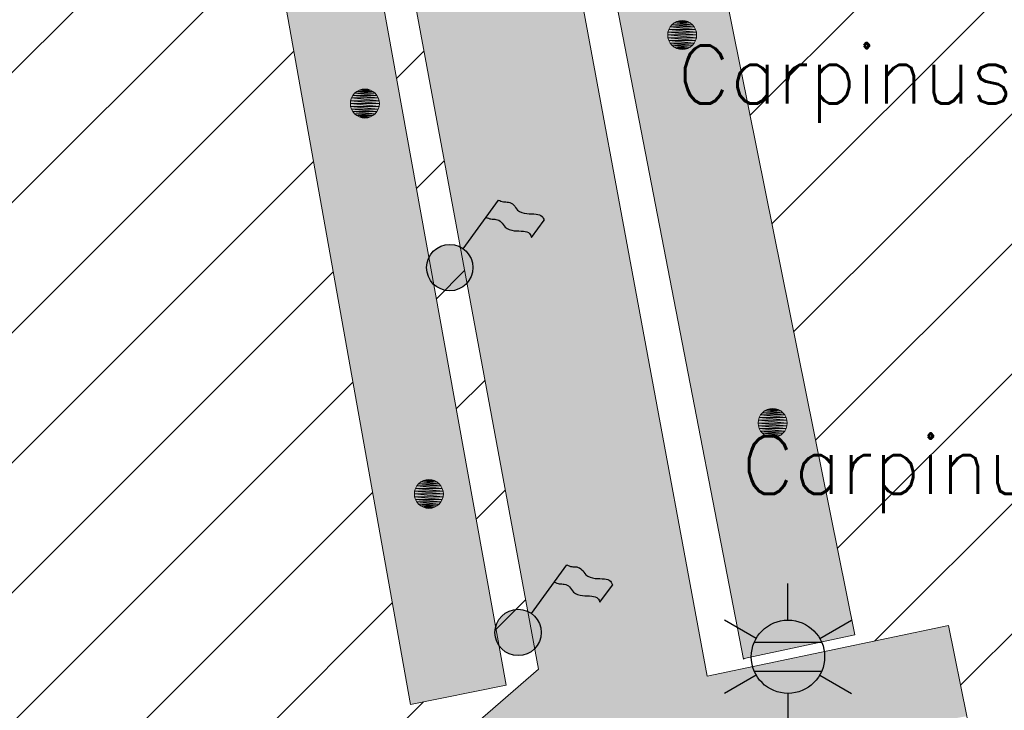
# Model space of a CAD drawing. Header units: metres. Extents: x 102852 to 106916, y 385458 to 392749.
# Tile 45 of 68: x 104610 to 104627, y 386303 to 386315. Entities that reach past the tile are written whole.
import ezdxf
from ezdxf.enums import TextEntityAlignment as Align

# ---------------------------------------------------------------- set-up
doc = ezdxf.new("R2010")
doc.units = ezdxf.units.M
for name, color, linetype, lineweight in [('0-GRAS OM SPORTVELDEN', 2, 'Continuous', 30), ('0-HAAG', 82, 'Continuous', 30), ('0-VERHARDING', 5, 'Continuous', 30), ('B-WE-GR-STRUIK-G', 90, 'Continuous', 13), ('B-WE-IE-MEUBILAIR_WEGMEUBILAIR-S', 7, 'Continuous', 30), ('B-WE-IE-OV-LICHTMAST-S', 40, 'Continuous', 30), ('B-WE-VH-KANTVERHARDING-G', 60, 'Continuous', 13), ('Bomen', 84, 'Continuous', 0), ('Boomsoort', 10, 'Continuous', 0)]:
    doc.layers.add(name, color=color, linetype=linetype, lineweight=lineweight)
doc.styles.add('NLCS-ISO', font='NLCS-ISO.ttf')
doc.styles.add('Style-txt', font='txt.shx')

# ---------------------------------------------------------------- blocks, each defined once
blk = doc.blocks.new('B-SIE-WEG_LICHTMAST-SO_2')
at = {"ltscale": 0.1}
for p, q in [((0, 1.266), (0, 2.531)), ((-1.096, 0.633), (-2.192, 1.266)), ((1.096, 0.633), (2.192, 1.266)), ((-1.096, -0.633), (-2.192, -1.266)), ((1.096, -0.633), (2.192, -1.266)), ((0, -1.266), (0, -2.531))]:
    blk.add_line(p, q, dxfattribs=at)
at = {"flags": 128}
for points in [[(-1.163, 0.5), (1.163, 0.5)], [(-1.163, -0.5), (1.163, -0.5)]]:
    blk.add_lwpolyline(points, dxfattribs=at)
at = {"ltscale": 0.1}
blk.add_circle((0, 0), 1.266, dxfattribs=at)
at = {"style": 'NLCS-ISO'}
blk.add_attdef('TYPE', text='', height=1.8, dxfattribs=at).set_placement((0, 2.531), align=Align.BOTTOM_CENTER)
blk = doc.blocks.new('SIE-WEG_VLAGGEMAST')
blk.add_hatch(color=256).paths.add_polyline_path([(0.8, 0, 1), (-0.8, 0, 1)])
for p, q in [((0.465, 0.651), (1.688, 2.332)), ((2.824, 1.044), (3.255, 1.637))]:
    blk.add_line(p, q)
blk.add_circle((0, 0), 0.8)
for points in [[(1.688, 2.332), (1.851, 2.273), (2.027, 2.261), (2.205, 2.167), (2.343, 1.989), (2.657, 1.869), (2.979, 1.849), (3.187, 1.769), (3.255, 1.637)], [(1.257, 1.739), (1.42, 1.68), (1.596, 1.668), (1.774, 1.574), (1.912, 1.396), (2.226, 1.276), (2.548, 1.256), (2.756, 1.176), (2.824, 1.044)]]:
    blk.add_spline(points, degree=3)
blk = doc.blocks.new('MPOLYGON_530')
at = {"layer": 'Bomen', "flags": 128}
for points in [[(104617.379, 386307.106), (104617.332, 386307.092), (104617.523, 386307.092)], [(104617.428, 386307.111), (104617.379, 386307.106), (104617.476, 386307.106)], [(104617.379, 386307.106), (104617.476, 386307.106), (104617.523, 386307.092)], [(104617.197, 386306.957), (104617.182, 386306.91), (104617.673, 386306.91)], [(104617.22, 386307), (104617.197, 386306.957), (104617.659, 386306.957)], [(104617.197, 386306.957), (104617.659, 386306.957), (104617.673, 386306.91)], [(104617.251, 386307.038), (104617.22, 386307), (104617.635, 386307)], [(104617.22, 386307), (104617.635, 386307), (104617.659, 386306.957)], [(104617.289, 386307.069), (104617.251, 386307.038), (104617.604, 386307.038)], [(104617.251, 386307.038), (104617.604, 386307.038), (104617.635, 386307)], [(104617.332, 386307.092), (104617.289, 386307.069), (104617.566, 386307.069)], [(104617.289, 386307.069), (104617.566, 386307.069), (104617.604, 386307.038)], [(104617.332, 386307.092), (104617.523, 386307.092), (104617.566, 386307.069)], [(104617.182, 386306.91), (104617.178, 386306.861), (104617.678, 386306.861)], [(104617.178, 386306.861), (104617.182, 386306.812), (104617.673, 386306.812)], [(104617.178, 386306.861), (104617.678, 386306.861), (104617.673, 386306.812)], [(104617.182, 386306.91), (104617.673, 386306.91), (104617.678, 386306.861)], [(104617.182, 386306.812), (104617.197, 386306.766), (104617.659, 386306.766)], [(104617.182, 386306.812), (104617.673, 386306.812), (104617.659, 386306.766)], [(104617.197, 386306.766), (104617.22, 386306.722), (104617.635, 386306.722)], [(104617.197, 386306.766), (104617.659, 386306.766), (104617.635, 386306.722)], [(104617.22, 386306.722), (104617.251, 386306.684), (104617.604, 386306.684)], [(104617.22, 386306.722), (104617.635, 386306.722), (104617.604, 386306.684)], [(104617.251, 386306.684), (104617.289, 386306.653), (104617.566, 386306.653)], [(104617.251, 386306.684), (104617.604, 386306.684), (104617.566, 386306.653)], [(104617.289, 386306.653), (104617.332, 386306.63), (104617.523, 386306.63)], [(104617.289, 386306.653), (104617.566, 386306.653), (104617.523, 386306.63)], [(104617.332, 386306.63), (104617.379, 386306.616), (104617.476, 386306.616)], [(104617.332, 386306.63), (104617.523, 386306.63), (104617.476, 386306.616)], [(104617.379, 386306.616), (104617.476, 386306.616), (104617.428, 386306.611)]]:
    blk.add_lwpolyline(points, close=True, dxfattribs=at)
at = {"layer": 'Bomen', "color": 74, "true_color": 0x55aa00, "flags": 128}
for points in [[(104617.332, 386307.092), (104617.379, 386307.106)], [(104617.379, 386307.106), (104617.428, 386307.111)], [(104617.428, 386307.111), (104617.476, 386307.106)], [(104617.476, 386307.106), (104617.523, 386307.092)], [(104617.182, 386306.91), (104617.197, 386306.957)], [(104617.197, 386306.957), (104617.22, 386307)], [(104617.22, 386307), (104617.251, 386307.038)], [(104617.251, 386307.038), (104617.289, 386307.069)], [(104617.289, 386307.069), (104617.332, 386307.092)], [(104617.523, 386307.092), (104617.566, 386307.069)], [(104617.566, 386307.069), (104617.604, 386307.038)], [(104617.604, 386307.038), (104617.635, 386307)], [(104617.635, 386307), (104617.659, 386306.957)], [(104617.659, 386306.957), (104617.673, 386306.91)], [(104617.178, 386306.861), (104617.182, 386306.91)], [(104617.182, 386306.812), (104617.178, 386306.861)], [(104617.197, 386306.766), (104617.182, 386306.812)], [(104617.22, 386306.722), (104617.197, 386306.766)], [(104617.659, 386306.766), (104617.635, 386306.722)], [(104617.673, 386306.812), (104617.659, 386306.766)], [(104617.673, 386306.91), (104617.678, 386306.861)], [(104617.678, 386306.861), (104617.673, 386306.812)], [(104617.251, 386306.684), (104617.22, 386306.722)], [(104617.289, 386306.653), (104617.251, 386306.684)], [(104617.332, 386306.63), (104617.289, 386306.653)], [(104617.379, 386306.616), (104617.332, 386306.63)], [(104617.428, 386306.611), (104617.379, 386306.616)], [(104617.476, 386306.616), (104617.428, 386306.611)], [(104617.523, 386306.63), (104617.476, 386306.616)], [(104617.566, 386306.653), (104617.523, 386306.63)], [(104617.604, 386306.684), (104617.566, 386306.653)], [(104617.635, 386306.722), (104617.604, 386306.684)]]:
    blk.add_lwpolyline(points, dxfattribs=at)
at = {"layer": 'Bomen'}
for points in [[(104617.379, 386307.106), (104617.332, 386307.092), (104617.523, 386307.092)], [(104617.428, 386307.111), (104617.379, 386307.106), (104617.476, 386307.106)], [(104617.379, 386307.106), (104617.476, 386307.106), (104617.523, 386307.092)], [(104617.197, 386306.957), (104617.182, 386306.91), (104617.673, 386306.91)], [(104617.22, 386307), (104617.197, 386306.957), (104617.659, 386306.957)], [(104617.197, 386306.957), (104617.659, 386306.957), (104617.673, 386306.91)], [(104617.251, 386307.038), (104617.22, 386307), (104617.635, 386307)], [(104617.22, 386307), (104617.635, 386307), (104617.659, 386306.957)], [(104617.289, 386307.069), (104617.251, 386307.038), (104617.604, 386307.038)], [(104617.251, 386307.038), (104617.604, 386307.038), (104617.635, 386307)], [(104617.332, 386307.092), (104617.289, 386307.069), (104617.566, 386307.069)], [(104617.289, 386307.069), (104617.566, 386307.069), (104617.604, 386307.038)], [(104617.332, 386307.092), (104617.523, 386307.092), (104617.566, 386307.069)], [(104617.182, 386306.91), (104617.178, 386306.861), (104617.678, 386306.861)], [(104617.182, 386306.91), (104617.673, 386306.91), (104617.678, 386306.861)]]:
    blk.add_solid(points, dxfattribs=at)
at = {"layer": 'Bomen', "extrusion": (0, 0, -1)}
for points in [[(-104617.178, 386306.861), (-104617.182, 386306.812), (-104617.673, 386306.812)], [(-104617.178, 386306.861), (-104617.678, 386306.861), (-104617.673, 386306.812)], [(-104617.182, 386306.812), (-104617.197, 386306.766), (-104617.659, 386306.766)], [(-104617.182, 386306.812), (-104617.673, 386306.812), (-104617.659, 386306.766)], [(-104617.197, 386306.766), (-104617.22, 386306.722), (-104617.635, 386306.722)], [(-104617.197, 386306.766), (-104617.659, 386306.766), (-104617.635, 386306.722)], [(-104617.22, 386306.722), (-104617.251, 386306.684), (-104617.604, 386306.684)], [(-104617.22, 386306.722), (-104617.635, 386306.722), (-104617.604, 386306.684)], [(-104617.251, 386306.684), (-104617.289, 386306.653), (-104617.566, 386306.653)], [(-104617.251, 386306.684), (-104617.604, 386306.684), (-104617.566, 386306.653)], [(-104617.289, 386306.653), (-104617.332, 386306.63), (-104617.523, 386306.63)], [(-104617.289, 386306.653), (-104617.566, 386306.653), (-104617.523, 386306.63)], [(-104617.332, 386306.63), (-104617.379, 386306.616), (-104617.476, 386306.616)], [(-104617.332, 386306.63), (-104617.523, 386306.63), (-104617.476, 386306.616)], [(-104617.379, 386306.616), (-104617.476, 386306.616), (-104617.428, 386306.611)]]:
    blk.add_solid(points, dxfattribs=at)
blk = doc.blocks.new('MPOLYGON_608')
at = {"layer": 'Bomen', "flags": 128}
for points in [[(104616.115, 386313.74), (104616.092, 386313.697), (104616.554, 386313.697)], [(104616.146, 386313.778), (104616.115, 386313.74), (104616.531, 386313.74)], [(104616.115, 386313.74), (104616.531, 386313.74), (104616.554, 386313.697)], [(104616.184, 386313.809), (104616.146, 386313.778), (104616.5, 386313.778)], [(104616.146, 386313.778), (104616.5, 386313.778), (104616.531, 386313.74)], [(104616.227, 386313.832), (104616.184, 386313.809), (104616.462, 386313.809)], [(104616.184, 386313.809), (104616.462, 386313.809), (104616.5, 386313.778)], [(104616.274, 386313.847), (104616.227, 386313.832), (104616.419, 386313.832)], [(104616.227, 386313.832), (104616.419, 386313.832), (104616.462, 386313.809)], [(104616.323, 386313.851), (104616.274, 386313.847), (104616.372, 386313.847)], [(104616.274, 386313.847), (104616.372, 386313.847), (104616.419, 386313.832)], [(104616.078, 386313.65), (104616.073, 386313.601), (104616.573, 386313.601)], [(104616.073, 386313.601), (104616.078, 386313.553), (104616.568, 386313.553)], [(104616.073, 386313.601), (104616.573, 386313.601), (104616.568, 386313.553)], [(104616.092, 386313.697), (104616.078, 386313.65), (104616.568, 386313.65)], [(104616.078, 386313.65), (104616.568, 386313.65), (104616.573, 386313.601)], [(104616.092, 386313.697), (104616.554, 386313.697), (104616.568, 386313.65)], [(104616.078, 386313.553), (104616.092, 386313.506), (104616.554, 386313.506)], [(104616.078, 386313.553), (104616.568, 386313.553), (104616.554, 386313.506)], [(104616.092, 386313.506), (104616.115, 386313.462), (104616.531, 386313.462)], [(104616.092, 386313.506), (104616.554, 386313.506), (104616.531, 386313.462)], [(104616.115, 386313.462), (104616.146, 386313.425), (104616.5, 386313.425)], [(104616.115, 386313.462), (104616.531, 386313.462), (104616.5, 386313.425)], [(104616.146, 386313.425), (104616.184, 386313.394), (104616.462, 386313.394)], [(104616.146, 386313.425), (104616.5, 386313.425), (104616.462, 386313.394)], [(104616.184, 386313.394), (104616.227, 386313.37), (104616.419, 386313.37)], [(104616.184, 386313.394), (104616.462, 386313.394), (104616.419, 386313.37)], [(104616.227, 386313.37), (104616.274, 386313.356), (104616.372, 386313.356)], [(104616.227, 386313.37), (104616.419, 386313.37), (104616.372, 386313.356)], [(104616.274, 386313.356), (104616.372, 386313.356), (104616.323, 386313.351)]]:
    blk.add_lwpolyline(points, close=True, dxfattribs=at)
at = {"layer": 'Bomen', "color": 74, "true_color": 0x55aa00, "flags": 128}
for points in [[(104616.092, 386313.697), (104616.115, 386313.74)], [(104616.115, 386313.74), (104616.146, 386313.778)], [(104616.146, 386313.778), (104616.184, 386313.809)], [(104616.184, 386313.809), (104616.227, 386313.832)], [(104616.227, 386313.832), (104616.274, 386313.847)], [(104616.274, 386313.847), (104616.323, 386313.851)], [(104616.323, 386313.851), (104616.372, 386313.847)], [(104616.372, 386313.847), (104616.419, 386313.832)], [(104616.419, 386313.832), (104616.462, 386313.809)], [(104616.462, 386313.809), (104616.5, 386313.778)], [(104616.5, 386313.778), (104616.531, 386313.74)], [(104616.531, 386313.74), (104616.554, 386313.697)], [(104616.073, 386313.601), (104616.078, 386313.65)], [(104616.078, 386313.553), (104616.073, 386313.601)], [(104616.078, 386313.65), (104616.092, 386313.697)], [(104616.554, 386313.697), (104616.568, 386313.65)], [(104616.568, 386313.65), (104616.573, 386313.601)], [(104616.573, 386313.601), (104616.568, 386313.553)], [(104616.092, 386313.506), (104616.078, 386313.553)], [(104616.115, 386313.462), (104616.092, 386313.506)], [(104616.146, 386313.425), (104616.115, 386313.462)], [(104616.184, 386313.394), (104616.146, 386313.425)], [(104616.227, 386313.37), (104616.184, 386313.394)], [(104616.462, 386313.394), (104616.419, 386313.37)], [(104616.5, 386313.425), (104616.462, 386313.394)], [(104616.531, 386313.462), (104616.5, 386313.425)], [(104616.554, 386313.506), (104616.531, 386313.462)], [(104616.568, 386313.553), (104616.554, 386313.506)], [(104616.274, 386313.356), (104616.227, 386313.37)], [(104616.323, 386313.351), (104616.274, 386313.356)], [(104616.372, 386313.356), (104616.323, 386313.351)], [(104616.419, 386313.37), (104616.372, 386313.356)]]:
    blk.add_lwpolyline(points, dxfattribs=at)
at = {"layer": 'Bomen'}
for points in [[(104616.115, 386313.74), (104616.092, 386313.697), (104616.554, 386313.697)], [(104616.146, 386313.778), (104616.115, 386313.74), (104616.531, 386313.74)], [(104616.115, 386313.74), (104616.531, 386313.74), (104616.554, 386313.697)], [(104616.184, 386313.809), (104616.146, 386313.778), (104616.5, 386313.778)], [(104616.146, 386313.778), (104616.5, 386313.778), (104616.531, 386313.74)], [(104616.227, 386313.832), (104616.184, 386313.809), (104616.462, 386313.809)], [(104616.184, 386313.809), (104616.462, 386313.809), (104616.5, 386313.778)], [(104616.274, 386313.847), (104616.227, 386313.832), (104616.419, 386313.832)], [(104616.227, 386313.832), (104616.419, 386313.832), (104616.462, 386313.809)], [(104616.323, 386313.851), (104616.274, 386313.847), (104616.372, 386313.847)], [(104616.274, 386313.847), (104616.372, 386313.847), (104616.419, 386313.832)], [(104616.078, 386313.65), (104616.073, 386313.601), (104616.573, 386313.601)], [(104616.092, 386313.697), (104616.078, 386313.65), (104616.568, 386313.65)], [(104616.078, 386313.65), (104616.568, 386313.65), (104616.573, 386313.601)], [(104616.092, 386313.697), (104616.554, 386313.697), (104616.568, 386313.65)]]:
    blk.add_solid(points, dxfattribs=at)
at = {"layer": 'Bomen', "extrusion": (0, 0, -1)}
for points in [[(-104616.073, 386313.601), (-104616.078, 386313.553), (-104616.568, 386313.553)], [(-104616.073, 386313.601), (-104616.573, 386313.601), (-104616.568, 386313.553)], [(-104616.078, 386313.553), (-104616.092, 386313.506), (-104616.554, 386313.506)], [(-104616.078, 386313.553), (-104616.568, 386313.553), (-104616.554, 386313.506)], [(-104616.092, 386313.506), (-104616.115, 386313.462), (-104616.531, 386313.462)], [(-104616.092, 386313.506), (-104616.554, 386313.506), (-104616.531, 386313.462)], [(-104616.115, 386313.462), (-104616.146, 386313.425), (-104616.5, 386313.425)], [(-104616.115, 386313.462), (-104616.531, 386313.462), (-104616.5, 386313.425)], [(-104616.146, 386313.425), (-104616.184, 386313.394), (-104616.462, 386313.394)], [(-104616.146, 386313.425), (-104616.5, 386313.425), (-104616.462, 386313.394)], [(-104616.184, 386313.394), (-104616.227, 386313.37), (-104616.419, 386313.37)], [(-104616.184, 386313.394), (-104616.462, 386313.394), (-104616.419, 386313.37)], [(-104616.227, 386313.37), (-104616.274, 386313.356), (-104616.372, 386313.356)], [(-104616.227, 386313.37), (-104616.419, 386313.37), (-104616.372, 386313.356)], [(-104616.274, 386313.356), (-104616.372, 386313.356), (-104616.323, 386313.351)]]:
    blk.add_solid(points, dxfattribs=at)
blk = doc.blocks.new('MPOLYGON_609')
at = {"layer": 'Bomen', "flags": 128}
for points in [[(104621.589, 386314.924), (104621.566, 386314.881), (104622.028, 386314.881)], [(104621.621, 386314.962), (104621.589, 386314.924), (104622.005, 386314.924)], [(104621.589, 386314.924), (104622.005, 386314.924), (104622.028, 386314.881)], [(104621.658, 386314.993), (104621.621, 386314.962), (104621.974, 386314.962)], [(104621.621, 386314.962), (104621.974, 386314.962), (104622.005, 386314.924)], [(104621.702, 386315.016), (104621.658, 386314.993), (104621.936, 386314.993)], [(104621.658, 386314.993), (104621.936, 386314.993), (104621.974, 386314.962)], [(104621.749, 386315.03), (104621.702, 386315.016), (104621.893, 386315.016)], [(104621.702, 386315.016), (104621.893, 386315.016), (104621.936, 386314.993)], [(104621.797, 386315.035), (104621.749, 386315.03), (104621.846, 386315.03)], [(104621.749, 386315.03), (104621.846, 386315.03), (104621.893, 386315.016)], [(104621.552, 386314.834), (104621.547, 386314.785), (104622.047, 386314.785)], [(104621.547, 386314.785), (104621.552, 386314.736), (104622.042, 386314.736)], [(104621.547, 386314.785), (104622.047, 386314.785), (104622.042, 386314.736)], [(104621.566, 386314.881), (104621.552, 386314.834), (104622.042, 386314.834)], [(104621.552, 386314.834), (104622.042, 386314.834), (104622.047, 386314.785)], [(104621.566, 386314.881), (104622.028, 386314.881), (104622.042, 386314.834)], [(104621.552, 386314.736), (104621.566, 386314.689), (104622.028, 386314.689)], [(104621.552, 386314.736), (104622.042, 386314.736), (104622.028, 386314.689)], [(104621.566, 386314.689), (104621.589, 386314.646), (104622.005, 386314.646)], [(104621.566, 386314.689), (104622.028, 386314.689), (104622.005, 386314.646)], [(104621.589, 386314.646), (104621.621, 386314.608), (104621.974, 386314.608)], [(104621.589, 386314.646), (104622.005, 386314.646), (104621.974, 386314.608)], [(104621.621, 386314.608), (104621.658, 386314.577), (104621.936, 386314.577)], [(104621.621, 386314.608), (104621.974, 386314.608), (104621.936, 386314.577)], [(104621.658, 386314.577), (104621.702, 386314.554), (104621.893, 386314.554)], [(104621.658, 386314.577), (104621.936, 386314.577), (104621.893, 386314.554)], [(104621.702, 386314.554), (104621.749, 386314.54), (104621.846, 386314.54)], [(104621.702, 386314.554), (104621.893, 386314.554), (104621.846, 386314.54)], [(104621.749, 386314.54), (104621.846, 386314.54), (104621.797, 386314.535)]]:
    blk.add_lwpolyline(points, close=True, dxfattribs=at)
at = {"layer": 'Bomen', "color": 74, "true_color": 0x55aa00, "flags": 128}
for points in [[(104621.566, 386314.881), (104621.589, 386314.924)], [(104621.589, 386314.924), (104621.621, 386314.962)], [(104621.621, 386314.962), (104621.658, 386314.993)], [(104621.658, 386314.993), (104621.702, 386315.016)], [(104621.702, 386315.016), (104621.749, 386315.03)], [(104621.749, 386315.03), (104621.797, 386315.035)], [(104621.797, 386315.035), (104621.846, 386315.03)], [(104621.846, 386315.03), (104621.893, 386315.016)], [(104621.893, 386315.016), (104621.936, 386314.993)], [(104621.936, 386314.993), (104621.974, 386314.962)], [(104621.974, 386314.962), (104622.005, 386314.924)], [(104622.005, 386314.924), (104622.028, 386314.881)], [(104621.547, 386314.785), (104621.552, 386314.834)], [(104621.552, 386314.736), (104621.547, 386314.785)], [(104621.552, 386314.834), (104621.566, 386314.881)], [(104622.028, 386314.881), (104622.042, 386314.834)], [(104622.042, 386314.834), (104622.047, 386314.785)], [(104622.047, 386314.785), (104622.042, 386314.736)], [(104621.566, 386314.689), (104621.552, 386314.736)], [(104621.589, 386314.646), (104621.566, 386314.689)], [(104621.621, 386314.608), (104621.589, 386314.646)], [(104621.658, 386314.577), (104621.621, 386314.608)], [(104621.702, 386314.554), (104621.658, 386314.577)], [(104621.936, 386314.577), (104621.893, 386314.554)], [(104621.974, 386314.608), (104621.936, 386314.577)], [(104622.005, 386314.646), (104621.974, 386314.608)], [(104622.028, 386314.689), (104622.005, 386314.646)], [(104622.042, 386314.736), (104622.028, 386314.689)], [(104621.749, 386314.54), (104621.702, 386314.554)], [(104621.797, 386314.535), (104621.749, 386314.54)], [(104621.846, 386314.54), (104621.797, 386314.535)], [(104621.893, 386314.554), (104621.846, 386314.54)]]:
    blk.add_lwpolyline(points, dxfattribs=at)
at = {"layer": 'Bomen'}
for points in [[(104621.589, 386314.924), (104621.566, 386314.881), (104622.028, 386314.881)], [(104621.621, 386314.962), (104621.589, 386314.924), (104622.005, 386314.924)], [(104621.589, 386314.924), (104622.005, 386314.924), (104622.028, 386314.881)], [(104621.658, 386314.993), (104621.621, 386314.962), (104621.974, 386314.962)], [(104621.621, 386314.962), (104621.974, 386314.962), (104622.005, 386314.924)], [(104621.702, 386315.016), (104621.658, 386314.993), (104621.936, 386314.993)], [(104621.658, 386314.993), (104621.936, 386314.993), (104621.974, 386314.962)], [(104621.749, 386315.03), (104621.702, 386315.016), (104621.893, 386315.016)], [(104621.702, 386315.016), (104621.893, 386315.016), (104621.936, 386314.993)], [(104621.797, 386315.035), (104621.749, 386315.03), (104621.846, 386315.03)], [(104621.749, 386315.03), (104621.846, 386315.03), (104621.893, 386315.016)], [(104621.552, 386314.834), (104621.547, 386314.785), (104622.047, 386314.785)], [(104621.566, 386314.881), (104621.552, 386314.834), (104622.042, 386314.834)], [(104621.552, 386314.834), (104622.042, 386314.834), (104622.047, 386314.785)], [(104621.566, 386314.881), (104622.028, 386314.881), (104622.042, 386314.834)]]:
    blk.add_solid(points, dxfattribs=at)
at = {"layer": 'Bomen', "extrusion": (0, 0, -1)}
for points in [[(-104621.547, 386314.785), (-104621.552, 386314.736), (-104622.042, 386314.736)], [(-104621.547, 386314.785), (-104622.047, 386314.785), (-104622.042, 386314.736)], [(-104621.552, 386314.736), (-104621.566, 386314.689), (-104622.028, 386314.689)], [(-104621.552, 386314.736), (-104622.042, 386314.736), (-104622.028, 386314.689)], [(-104621.566, 386314.689), (-104621.589, 386314.646), (-104622.005, 386314.646)], [(-104621.566, 386314.689), (-104622.028, 386314.689), (-104622.005, 386314.646)], [(-104621.589, 386314.646), (-104621.621, 386314.608), (-104621.974, 386314.608)], [(-104621.589, 386314.646), (-104622.005, 386314.646), (-104621.974, 386314.608)], [(-104621.621, 386314.608), (-104621.658, 386314.577), (-104621.936, 386314.577)], [(-104621.621, 386314.608), (-104621.974, 386314.608), (-104621.936, 386314.577)], [(-104621.658, 386314.577), (-104621.702, 386314.554), (-104621.893, 386314.554)], [(-104621.658, 386314.577), (-104621.936, 386314.577), (-104621.893, 386314.554)], [(-104621.702, 386314.554), (-104621.749, 386314.54), (-104621.846, 386314.54)], [(-104621.702, 386314.554), (-104621.893, 386314.554), (-104621.846, 386314.54)], [(-104621.749, 386314.54), (-104621.846, 386314.54), (-104621.797, 386314.535)]]:
    blk.add_solid(points, dxfattribs=at)
blk = doc.blocks.new('MPOLYGON_610')
at = {"layer": 'Bomen', "flags": 128}
for points in [[(104623.219, 386308.293), (104623.181, 386308.262), (104623.535, 386308.262)], [(104623.262, 386308.316), (104623.219, 386308.293), (104623.497, 386308.293)], [(104623.219, 386308.293), (104623.497, 386308.293), (104623.535, 386308.262)], [(104623.309, 386308.33), (104623.262, 386308.316), (104623.454, 386308.316)], [(104623.262, 386308.316), (104623.454, 386308.316), (104623.497, 386308.293)], [(104623.358, 386308.335), (104623.309, 386308.33), (104623.407, 386308.33)], [(104623.309, 386308.33), (104623.407, 386308.33), (104623.454, 386308.316)], [(104623.113, 386308.134), (104623.108, 386308.085), (104623.608, 386308.085)], [(104623.127, 386308.18), (104623.113, 386308.134), (104623.603, 386308.134)], [(104623.113, 386308.134), (104623.603, 386308.134), (104623.608, 386308.085)], [(104623.15, 386308.224), (104623.127, 386308.18), (104623.589, 386308.18)], [(104623.127, 386308.18), (104623.589, 386308.18), (104623.603, 386308.134)], [(104623.181, 386308.262), (104623.15, 386308.224), (104623.566, 386308.224)], [(104623.15, 386308.224), (104623.566, 386308.224), (104623.589, 386308.18)], [(104623.181, 386308.262), (104623.535, 386308.262), (104623.566, 386308.224)], [(104623.108, 386308.085), (104623.113, 386308.036), (104623.603, 386308.036)], [(104623.108, 386308.085), (104623.608, 386308.085), (104623.603, 386308.036)], [(104623.113, 386308.036), (104623.127, 386307.989), (104623.589, 386307.989)], [(104623.113, 386308.036), (104623.603, 386308.036), (104623.589, 386307.989)], [(104623.127, 386307.989), (104623.15, 386307.946), (104623.566, 386307.946)], [(104623.127, 386307.989), (104623.589, 386307.989), (104623.566, 386307.946)], [(104623.15, 386307.946), (104623.181, 386307.908), (104623.535, 386307.908)], [(104623.15, 386307.946), (104623.566, 386307.946), (104623.535, 386307.908)], [(104623.181, 386307.908), (104623.219, 386307.877), (104623.497, 386307.877)], [(104623.181, 386307.908), (104623.535, 386307.908), (104623.497, 386307.877)], [(104623.219, 386307.877), (104623.262, 386307.854), (104623.454, 386307.854)], [(104623.219, 386307.877), (104623.497, 386307.877), (104623.454, 386307.854)], [(104623.262, 386307.854), (104623.309, 386307.84), (104623.407, 386307.84)], [(104623.262, 386307.854), (104623.454, 386307.854), (104623.407, 386307.84)], [(104623.309, 386307.84), (104623.407, 386307.84), (104623.358, 386307.835)]]:
    blk.add_lwpolyline(points, close=True, dxfattribs=at)
at = {"layer": 'Bomen', "color": 74, "true_color": 0x55aa00, "flags": 128}
for points in [[(104623.181, 386308.262), (104623.219, 386308.293)], [(104623.219, 386308.293), (104623.262, 386308.316)], [(104623.262, 386308.316), (104623.309, 386308.33)], [(104623.309, 386308.33), (104623.358, 386308.335)], [(104623.358, 386308.335), (104623.407, 386308.33)], [(104623.407, 386308.33), (104623.454, 386308.316)], [(104623.454, 386308.316), (104623.497, 386308.293)], [(104623.497, 386308.293), (104623.535, 386308.262)], [(104623.108, 386308.085), (104623.113, 386308.134)], [(104623.113, 386308.134), (104623.127, 386308.18)], [(104623.127, 386308.18), (104623.15, 386308.224)], [(104623.15, 386308.224), (104623.181, 386308.262)], [(104623.535, 386308.262), (104623.566, 386308.224)], [(104623.566, 386308.224), (104623.589, 386308.18)], [(104623.589, 386308.18), (104623.603, 386308.134)], [(104623.603, 386308.134), (104623.608, 386308.085)], [(104623.113, 386308.036), (104623.108, 386308.085)], [(104623.127, 386307.989), (104623.113, 386308.036)], [(104623.15, 386307.946), (104623.127, 386307.989)], [(104623.589, 386307.989), (104623.566, 386307.946)], [(104623.603, 386308.036), (104623.589, 386307.989)], [(104623.608, 386308.085), (104623.603, 386308.036)], [(104623.181, 386307.908), (104623.15, 386307.946)], [(104623.219, 386307.877), (104623.181, 386307.908)], [(104623.262, 386307.854), (104623.219, 386307.877)], [(104623.309, 386307.84), (104623.262, 386307.854)], [(104623.358, 386307.835), (104623.309, 386307.84)], [(104623.407, 386307.84), (104623.358, 386307.835)], [(104623.454, 386307.854), (104623.407, 386307.84)], [(104623.497, 386307.877), (104623.454, 386307.854)], [(104623.535, 386307.908), (104623.497, 386307.877)], [(104623.566, 386307.946), (104623.535, 386307.908)]]:
    blk.add_lwpolyline(points, dxfattribs=at)
at = {"layer": 'Bomen'}
for points in [[(104623.219, 386308.293), (104623.181, 386308.262), (104623.535, 386308.262)], [(104623.262, 386308.316), (104623.219, 386308.293), (104623.497, 386308.293)], [(104623.219, 386308.293), (104623.497, 386308.293), (104623.535, 386308.262)], [(104623.309, 386308.33), (104623.262, 386308.316), (104623.454, 386308.316)], [(104623.262, 386308.316), (104623.454, 386308.316), (104623.497, 386308.293)], [(104623.358, 386308.335), (104623.309, 386308.33), (104623.407, 386308.33)], [(104623.309, 386308.33), (104623.407, 386308.33), (104623.454, 386308.316)], [(104623.113, 386308.134), (104623.108, 386308.085), (104623.608, 386308.085)], [(104623.127, 386308.18), (104623.113, 386308.134), (104623.603, 386308.134)], [(104623.113, 386308.134), (104623.603, 386308.134), (104623.608, 386308.085)], [(104623.15, 386308.224), (104623.127, 386308.18), (104623.589, 386308.18)], [(104623.127, 386308.18), (104623.589, 386308.18), (104623.603, 386308.134)], [(104623.181, 386308.262), (104623.15, 386308.224), (104623.566, 386308.224)], [(104623.15, 386308.224), (104623.566, 386308.224), (104623.589, 386308.18)], [(104623.181, 386308.262), (104623.535, 386308.262), (104623.566, 386308.224)]]:
    blk.add_solid(points, dxfattribs=at)
at = {"layer": 'Bomen', "extrusion": (0, 0, -1)}
for points in [[(-104623.108, 386308.085), (-104623.113, 386308.036), (-104623.603, 386308.036)], [(-104623.108, 386308.085), (-104623.608, 386308.085), (-104623.603, 386308.036)], [(-104623.113, 386308.036), (-104623.127, 386307.989), (-104623.589, 386307.989)], [(-104623.113, 386308.036), (-104623.603, 386308.036), (-104623.589, 386307.989)], [(-104623.127, 386307.989), (-104623.15, 386307.946), (-104623.566, 386307.946)], [(-104623.127, 386307.989), (-104623.589, 386307.989), (-104623.566, 386307.946)], [(-104623.15, 386307.946), (-104623.181, 386307.908), (-104623.535, 386307.908)], [(-104623.15, 386307.946), (-104623.566, 386307.946), (-104623.535, 386307.908)], [(-104623.181, 386307.908), (-104623.219, 386307.877), (-104623.497, 386307.877)], [(-104623.181, 386307.908), (-104623.535, 386307.908), (-104623.497, 386307.877)], [(-104623.219, 386307.877), (-104623.262, 386307.854), (-104623.454, 386307.854)], [(-104623.219, 386307.877), (-104623.497, 386307.877), (-104623.454, 386307.854)], [(-104623.262, 386307.854), (-104623.309, 386307.84), (-104623.407, 386307.84)], [(-104623.262, 386307.854), (-104623.454, 386307.854), (-104623.407, 386307.84)], [(-104623.309, 386307.84), (-104623.407, 386307.84), (-104623.358, 386307.835)]]:
    blk.add_solid(points, dxfattribs=at)

msp = doc.modelspace()

# ---------------------------------------------------------------- hatches: boundary and pattern name
at = {"layer": '0-GRAS OM SPORTVELDEN', "ltscale": 0.2}
h = msp.add_hatch(dxfattribs=at)
h.set_pattern_fill('ANSI31', color=256, scale=0.1, style=0, pattern_type=2)
h.set_pattern_definition([(45, (0.0001, -2e-20), (-1.122532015, 1.122532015), [])])
h.paths.add_polyline_path([(104619.488, 386300.894), (104617.652, 386300.288), (104617.502, 386300.157), (104619.581, 386289.956), (104621.264, 386290.236), (104621.247, 386290.337)], flags=17)
h.paths.add_polyline_path([(104557.247, 386214.543), (104555.442, 386214.935), (104553.73, 386215.629), (104552.161, 386216.604), (104550.781, 386217.831), (104552.019, 386210.717), (104528.482, 386184.038), (104528.455, 386183.938), (104530.486, 386175.135), (104530.88, 386174.045), (104532.1, 386170.641), (104534.504, 386166.088), (104537.31, 386161.945), (104539.961, 386159.918), (104544.683, 386157.74), (104549.448, 386156.066), (104553.504, 386155.407), (104556.628, 386155.983), (104558.928, 386157.469), (104562.25, 386160.578), (104563.42, 386161.783), (104565.633, 386163.492), (104567.861, 386164.791), (104569.908, 386165.507), (104572.419, 386165.771), (104576.253, 386165.57), (104580.316, 386165.349), (104586.226, 386164.913), (104590.978, 386164.572), (104595.3, 386164.329), (104596.59, 386160.217), (104598.518, 386154.429), (104608.633, 386157.538), (104608.3, 386158.621), (104616.694, 386161.244), (104627.633, 386164.579), (104635.788, 386167.129), (104643.916, 386169.54), (104644.019, 386169.245), (104649.315, 386168.762), (104652.746, 386169.712), (104657.921, 386171.026), (104661.665, 386170.595), (104670.177, 386171.463), (104687.459, 386176.939), (104698.239, 386179.646), (104708.52, 386182.898), (104712.077, 386184.804), (104717.329, 386186.1), (104723.233, 386191.094), (104724.615, 386190.53), (104726.555, 386187.927), (104726.69, 386186.856), (104728.791, 386186.85), (104728.195, 386187.814), (104723.035, 386216.097), (104723.258, 386216.294), (104717.942, 386245.277), (104717.449, 386245.209), (104713.823, 386265.411), (104728.055, 386267.938), (104728.576, 386270.771), (104724.981, 386291.15), (104724.513, 386293.919), (104720.809, 386291.521), (104717.746, 386291.349), (104716.632, 386292.004), (104714.389, 386296.35), (104712.249, 386303.881), (104708.254, 386313.042), (104706.534, 386312.462), (104704.171, 386312.716), (104701.309, 386316.197), (104699.228, 386319.799), (104698.398, 386322.942), (104698.511, 386324.932), (104699.439, 386326.147), (104706.229, 386327.629), (104702.869, 386328.011), (104699.763, 386330.963), (104699.346, 386329.98), (104697.939, 386329.455), (104696.532, 386329.623), (104695.103, 386331.308), (104691.58, 386332.037), (104687.031, 386332.689), (104684.41, 386333.009), (104677.492, 386333.005), (104671.521, 386332.808), (104664.236, 386331.939), (104660.846, 386331.794), (104659.078, 386332.035), (104658.298, 386334.163), (104654.263, 386333.646), (104652.54, 386333.403), (104646.779, 386332.606), (104648.982, 386332.637), (104649.372, 386331.308), (104620.271, 386326.782), (104624.808, 386304.255), (104626.392, 386304.589), (104626.706, 386303.023), (104628.473, 386293.179), (104628.423, 386293.173), (104631.096, 386278.671), (104631.233, 386277.935), (104632.063, 386278.074), (104632.07, 386277.973), (104632.481, 386278.019), (104633.013, 386275.276), (104632.589, 386275.211), (104632.606, 386275.134), (104631.783, 386274.985), (104635.397, 386255.604), (104636.281, 386255.703), (104636.321, 386255.549), (104636.643, 386255.626), (104637.162, 386252.923), (104636.817, 386252.859), (104636.809, 386252.762), (104635.967, 386252.55), (104636.142, 386251.61), (104641.272, 386223.539), (104643.237, 386212.575), (104642.187, 386212.378), (104642.798, 386208.809), (104641.119, 386208.47), (104638.937, 386219.309), (104641.098, 386219.744), (104640.476, 386223.387), (104635.515, 386250.543), (104630.302, 386278.562), (104627.655, 386293.02), (104627.597, 386293.013), (104625.821, 386302.863), (104619.038, 386301.493), (104616.605, 386299.377), (104637.859, 386186.261), (104636.566, 386185.994), (104615.422, 386298.405), (104580.881, 386294.064), (104550.723, 386286.423), (104547.944, 386283.728), (104547.321, 386282.502), (104546.94, 386281.181), (104546.815, 386279.811), (104546.949, 386278.443), (104553.415, 386243.828), (104554.541, 386244.055), (104555.72, 386237.614), (104554.924, 386237.468), (104557.756, 386222.506), (104558.575, 386222.691), (104559.773, 386216.223), (104558.604, 386215.983), (104565.256, 386180.773), (104569.235, 386175.804), (104567.962, 386174.803), (104563.711, 386180.181)])
h.paths.add_polyline_path([(104569.66, 386181.657), (104578.662, 386183.328), (104580.572, 386183.7), (104577.579, 386199.749), (104590.208, 386202.154, -0.491164), (104604.192, 386204.778), (104616.946, 386207.149), (104619.968, 386191.083), (104621.783, 386191.39), (104630.879, 386193.124, -0.467531), (104631.471, 386194.047), (104622.378, 386242.456), (104599.783, 386238.156, -0.04693), (104599.939, 386236.488, -0.910346), (104582.209, 386234.82), (104582.177, 386234.814), (104559.582, 386230.488), (104568.666, 386182.226, -0.430584)], flags=17)
h.paths.add_polyline_path([(104577.78, 386268.386), (104591.732, 386271.027, -0.481268)])
h.paths.add_polyline_path([(104635.317, 386206.146), (104637.213, 386206.497), (104639.157, 386195.983), (104637.291, 386195.607)], flags=17)
h.paths.add_polyline_path([(104637.546, 386194.328), (104639.156, 386194.644), (104640.857, 386186.857), (104639.083, 386186.508)], flags=17)
h.paths.add_polyline_path([(104635.063, 386207.561), (104633.263, 386217.596), (104634.882, 386217.975), (104636.886, 386207.888)], flags=17)
h.paths.add_polyline_path([(104632.997, 386219.085), (104630.948, 386229.833), (104632.53, 386230.217), (104634.715, 386219.413)], flags=17)
h.paths.add_polyline_path([(104641.238, 386207.115), (104643.226, 386207.448), (104644.972, 386197.019), (104643.318, 386196.742)], flags=17)
h.paths.add_polyline_path([(104643.581, 386195.53), (104645.202, 386195.914), (104646.271, 386188.982), (104644.987, 386188.661)], flags=17)
h.paths.add_polyline_path([(104630.679, 386231.275), (104628.426, 386241.654), (104630.355, 386242.073), (104632.224, 386231.61)], flags=17)
h.paths.add_polyline_path([(104638.766, 386220.264), (104636.773, 386231.004), (104638.744, 386231.431), (104640.665, 386220.601)], flags=17)
h.paths.add_polyline_path([(104628.248, 386242.948), (104626.345, 386253.51), (104628.159, 386253.847), (104630.113, 386243.345)], flags=17)
h.paths.add_polyline_path([(104636.646, 386232.079), (104634.612, 386242.696), (104636.432, 386243.045), (104638.472, 386232.43)], flags=17)
h.paths.add_polyline_path([(104648.466, 386208.066), (104687.473, 386215.293), (104692.955, 386185.899), (104653.831, 386178.845)], flags=17)
h.paths.add_polyline_path([(104646.842, 386216.915), (104646.669, 386217.631), (104637.738, 386266.027), (104628.859, 386314.453), (104628.712, 386315.25), (104629.447, 386315.388), (104638.62, 386317.098), (104640.32, 386317.415), (104651.131, 386319.386), (104656.42, 386320.36), (104663.754, 386321.648), (104669.038, 386322.663), (104679.818, 386324.611), (104681.73, 386324.98), (104690.753, 386326.632), (104691.509, 386326.771), (104691.655, 386326.057), (104700.614, 386277.511), (104709.519, 386229.3), (104709.657, 386228.519), (104708.928, 386228.36), (104699.853, 386226.674), (104697.969, 386226.321), (104687.217, 386224.365), (104681.88, 386223.362), (104674.552, 386222.009), (104669.315, 386221.059), (104658.429, 386219.044), (104656.759, 386218.72), (104647.632, 386217.06)], flags=17)
h.paths.add_polyline_path([(104634.345, 386243.837), (104632.355, 386254.667), (104634.12, 386254.991), (104636.121, 386244.243), (104636.135, 386244.17)], flags=17)
h.paths.add_polyline_path([(104626.331, 386254.635), (104624.174, 386265.283), (104625.981, 386265.745), (104628.017, 386254.979)], flags=17)
h.paths.add_polyline_path([(104632.159, 386255.673), (104630.143, 386266.382), (104631.658, 386266.667), (104634.03, 386256.093)], flags=17)
h.paths.add_polyline_path([(104623.867, 386266.414), (104621.916, 386277.016), (104623.622, 386277.33), (104625.67, 386266.763)], flags=17)
h.paths.add_polyline_path([(104668.206, 386237.514, -0.485412), (104682.469, 386240.143)])
h.paths.add_polyline_path([(104629.954, 386267.607), (104628.137, 386277.879), (104629.494, 386278.14), (104631.472, 386267.876)], flags=17)
h.paths.add_polyline_path([(104621.645, 386278.086), (104619.722, 386288.871), (104621.453, 386289.087), (104623.424, 386278.491), (104623.437, 386278.419)], flags=17)
h.paths.add_polyline_path([(104660.293, 386271.815, -1), (104678.213, 386271.815, -0.914044), (104660.437, 386270.215), (104660.36, 386270.201), (104660.437, 386270.215, -0.044914)])
h.paths.add_polyline_path([(104627.842, 386279.112), (104625.592, 386289.991), (104627.419, 386290.418), (104629.231, 386279.353)], flags=17)
h.paths.add_polyline_path([(104625.394, 386291.012), (104623.236, 386302.165), (104625.238, 386302.527), (104627.252, 386291.396), (104627.26, 386291.35)], flags=17)
h.paths.add_polyline_path([(104655.991, 386303.602), (104670.244, 386306.217, -0.498792)])
h.paths.add_polyline_path([(104722.69, 386211.573), (104723.086, 386211.638), (104727.43, 386187.892), (104727.038, 386187.909)], flags=17)
h.paths.add_polyline_path([(104722.318, 386213.813), (104716.662, 386244.718), (104713.027, 386265.248), (104713.426, 386265.372), (104717.108, 386244.842), (104722.769, 386213.936)], flags=17)
h.paths.add_polyline_path([(104613.246, 386291.062, -0.540709), (104612.327, 386291.628), (104603.24, 386289.898), (104601.417, 386289.578), (104604.456, 386273.445), (104591.732, 386271.027, -0.481268), (104577.78, 386268.386), (104565.044, 386265.992), (104562.003, 386282.049), (104560.095, 386281.71), (104551.049, 386279.985, -0.419907), (104550.459, 386279.065), (104559.582, 386230.488), (104582.209, 386234.82, -0.046929), (104582.053, 386236.488, -0.910346), (104599.783, 386238.156), (104599.815, 386238.162), (104622.378, 386242.456)], flags=17)
h.paths.add_polyline_path([(104601.417, 386289.578), (104590.561, 386287.518), (104591.539, 386282.21), (104573.771, 386278.868), (104572.715, 386284.094), (104562.003, 386282.049), (104565.044, 386265.992), (104577.78, 386268.386), (104591.732, 386271.027), (104604.456, 386273.445)])
h.paths.add_polyline_path([(104590.561, 386287.518), (104585.344, 386286.549), (104578.052, 386285.182), (104572.715, 386284.094), (104573.771, 386278.868), (104591.539, 386282.21)])
h.paths.add_polyline_path([(104582.053, 386236.488, 0.046929), (104582.209, 386234.82, 0.910349), (104599.939, 386236.488, 0.04693), (104599.783, 386238.156, 0.910347)], flags=17)
h.paths.add_polyline_path([(104616.946, 386207.149), (104604.192, 386204.778), (104590.208, 386202.154), (104577.579, 386199.749), (104580.572, 386183.7), (104591.345, 386185.689), (104590.311, 386190.997), (104608.139, 386194.309), (104609.158, 386189.023), (104619.968, 386191.083)])
h.paths.add_polyline_path([(104608.139, 386194.309), (104590.311, 386190.997), (104591.345, 386185.689), (104596.617, 386186.678), (104603.91, 386187.998), (104609.158, 386189.023)])
h.paths.add_polyline_path([(104590.208, 386202.154), (104604.192, 386204.778, 0.491164)])
h.paths.add_polyline_path([(104678.213, 386271.815, 0.044914), (104678.069, 386273.415), (104660.437, 386270.215, 0.914032)])
h.paths.add_polyline_path([(104660.293, 386271.815, 0.044914), (104660.437, 386270.215), (104678.069, 386273.415, 0.914032)])
h.paths.add_polyline_path([(104670.244, 386306.217), (104655.991, 386303.602, 0.498792)])
h.paths.add_polyline_path([(104668.206, 386237.514), (104682.469, 386240.143, 0.485412)])
h.paths.add_polyline_path([(104573.864, 386333.332), (104584.207, 386326.323), (104587.037, 386324.081), (104575.446, 386312.728), (104546.85, 386284.901), (104546.076, 386283.641), (104545.53, 386282.267), (104545.228, 386280.819), (104545.178, 386280.819), (104545.178, 386279.341), (104545.383, 386277.877), (104550.751, 386248.556), (104550.739, 386247.813), (104545.319, 386235.152), (104548.264, 386217.845), (104549.399, 386211.516), (104527.935, 386187.074), (104527.063, 386194.071), (104526.574, 386199.783), (104527.01, 386211.525), (104527.882, 386218.276), (104529.665, 386226.88), (104532.672, 386238.831), (104535.734, 386248.903), (104538.17, 386256.427), (104540.006, 386262.848), (104540.44, 386266.318), (104540.605, 386274.672), (104542.075, 386280.64), (104544.403, 386286.002), (104547.111, 386291.108), (104550.364, 386294.7), (104558.507, 386307.287), (104560.024, 386312.014), (104569.567, 386326.774), (104572.69, 386331.525)])
h = msp.add_hatch(dxfattribs=at)
h.set_pattern_fill('ANSI31', color=256, scale=0.1, style=0, pattern_type=2)
h.set_pattern_definition([(45, (0, 0), (-1.122532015, 1.122532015), [])])
h.paths.add_polyline_path([(104613.12, 386325.593), (104601.395, 386323.469), (104601.437, 386323.215), (104602.217, 386318.854), (104594.287, 386317.675), (104587.737, 386311.478), (104582.245, 386317.149), (104577.994, 386312.871), (104581.348, 386295.775), (104592.294, 386297.171), (104592.149, 386298.328), (104593.6, 386298.51), (104593.799, 386297.356), (104604.544, 386298.671), (104604.36, 386299.891), (104605.828, 386300.109), (104606.015, 386298.884), (104614.863, 386299.965), (104619.316, 386303.836), (104614.912, 386327.634), (104614.43, 386327.55), (104618.761, 386303.557), (104617.109, 386303.227)])
at = {"layer": '0-HAAG', "ltscale": 0.2, "true_color": 0x136734}
msp.add_hatch(color=116, dxfattribs=at).paths.add_polyline_path([(104622.851, 386304.014), (104618.16, 386328.258), (104620.104, 386328.639), (104627.466, 386329.824), (104646.569, 386332.603), (104646.728, 386332.605), (104646.729, 386332.599), (104646.779, 386332.606), (104648.982, 386332.637), (104649.372, 386331.308), (104620.271, 386326.782), (104624.773, 386304.427)])
at = {"layer": '0-HAAG', "ltscale": 0.2, "true_color": 0x136734, "extrusion": (0, 0, -1)}
msp.add_hatch(color=116, dxfattribs=at).paths.add_polyline_path([(-104617.109, 386303.227), (-104618.761, 386303.557), (-104614.43, 386327.55), (-104612.077, 386327.138), (-104611.18, 386332.102), (-104609.42, 386331.775), (-104610.346, 386326.821), (-104601.124, 386325.107), (-104601.395, 386323.469), (-104613.12, 386325.593)])
at = {"layer": '0-VERHARDING', "ltscale": 0.2, "true_color": 0x939598, "extrusion": (0, 0, -1)}
msp.add_hatch(color=252, dxfattribs=at).paths.add_polyline_path([(-104550.751, 386248.556), (-104545.383, 386277.877), (-104545.178, 386279.341), (-104545.228, 386280.819), (-104545.53, 386282.267), (-104546.076, 386283.641), (-104546.85, 386284.901), (-104575.446, 386312.728), (-104587.037, 386324.081), (-104588.426, 386323.127), (-104582.245, 386317.149), (-104582.244, 386317.15), (-104577.994, 386312.871), (-104576.579, 386311.6), (-104552.973, 386288.638), (-104579.85, 386295.492), (-104576.579, 386311.6), (-104577.994, 386312.871), (-104581.348, 386295.775), (-104592.294, 386297.171), (-104592.149, 386298.327), (-104593.6, 386298.51), (-104593.799, 386297.356), (-104604.544, 386298.671), (-104604.36, 386299.891), (-104605.828, 386300.109), (-104606.015, 386298.884), (-104614.863, 386299.965), (-104619.316, 386303.836), (-104614.912, 386327.634), (-104617.695, 386328.167), (-104622.228, 386303.712), (-104626.392, 386304.589), (-104626.706, 386303.023), (-104625.828, 386302.865), (-104619.038, 386301.493), (-104617.652, 386300.288), (-104617.486, 386300.233), (-104617.502, 386300.157), (-104616.605, 386299.377), (-104615.422, 386298.405), (-104580.881, 386294.064), (-104550.723, 386286.423), (-104547.944, 386283.728), (-104547.321, 386282.502), (-104546.94, 386281.181), (-104546.815, 386279.811), (-104546.949, 386278.443), (-104552.472, 386248.877)])

# ---------------------------------------------------------------- linework, layer by layer
at = {"layer": 'B-WE-GR-STRUIK-G', "flags": 128}
for points in [[(104627.466, 386329.824), (104620.104, 386328.639), (104618.16, 386328.258), (104622.853, 386304.006), (104622.868, 386304.018), (104624.773, 386304.427), (104620.271, 386326.782), (104649.372, 386331.308), (104648.982, 386332.637), (104646.569, 386332.603)], [(104618.761, 386303.557), (104614.43, 386327.55), (104612.077, 386327.138), (104611.18, 386332.102), (104609.42, 386331.775), (104610.346, 386326.821), (104601.124, 386325.107), (104601.395, 386323.469), (104613.12, 386325.593), (104617.109, 386303.227)]]:
    msp.add_lwpolyline(points, close=True, dxfattribs=at)
at = {"layer": 'B-WE-VH-KANTVERHARDING-G', "flags": 128}
for points in [[(104646.372, 386334.302), (104646.569, 386332.603), (104628.171, 386329.937), (104620.104, 386328.639), (104617.695, 386328.167), (104622.228, 386303.712), (104626.392, 386304.589)], [(104614.863, 386299.965), (104619.316, 386303.836), (104614.912, 386327.634), (104612.077, 386327.138), (104611.18, 386332.102), (104609.42, 386331.775)], [(104626.392, 386304.589), (104626.706, 386303.023), (104628.473, 386293.179), (104628.423, 386293.173), (104631.096, 386278.671), (104636.142, 386251.61), (104641.272, 386223.539), (104643.237, 386212.575), (104642.35, 386212.409), (104640.476, 386223.387), (104635.515, 386250.543), (104630.302, 386278.562), (104627.655, 386293.02), (104627.597, 386293.013), (104625.821, 386302.863)]]:
    msp.add_lwpolyline(points, dxfattribs=at)

# ---------------------------------------------------------------- block references
at = {"layer": 'B-WE-IE-MEUBILAIR_WEGMEUBILAIR-S', "xscale": 0.5, "yscale": 0.5, "zscale": 0.5, "rotation": 360}
for p in [(104617.787, 386310.768), (104618.966, 386304.469)]:
    msp.add_blockref('SIE-WEG_VLAGGEMAST', p, dxfattribs=at)
at = {"layer": 'B-WE-IE-OV-LICHTMAST-S', "xscale": 0.5, "yscale": 0.5, "zscale": 0.5, "rotation": 360}
msp.add_blockref('B-SIE-WEG_LICHTMAST-SO_2', (104623.622, 386304.05), dxfattribs=at)
at = {"layer": 'Bomen', "rotation": 360}
for name in ['MPOLYGON_609', 'MPOLYGON_608', 'MPOLYGON_610', 'MPOLYGON_530']:
    msp.add_blockref(name, (0, 0, 0.134), dxfattribs=at)

# ---------------------------------------------------------------- texts
at = {"layer": 'Boomsoort', "color": 7, "style": 'Style-txt'}
for p in [(104640.99, 386313.601, 0.134), (104642.094, 386306.861, 0.134)]:
    msp.add_text("Carpinus betulus 'Fastigiata", height=1, dxfattribs=at).set_placement(p, align=Align.RIGHT)

doc.saveas('drawing.dxf')
